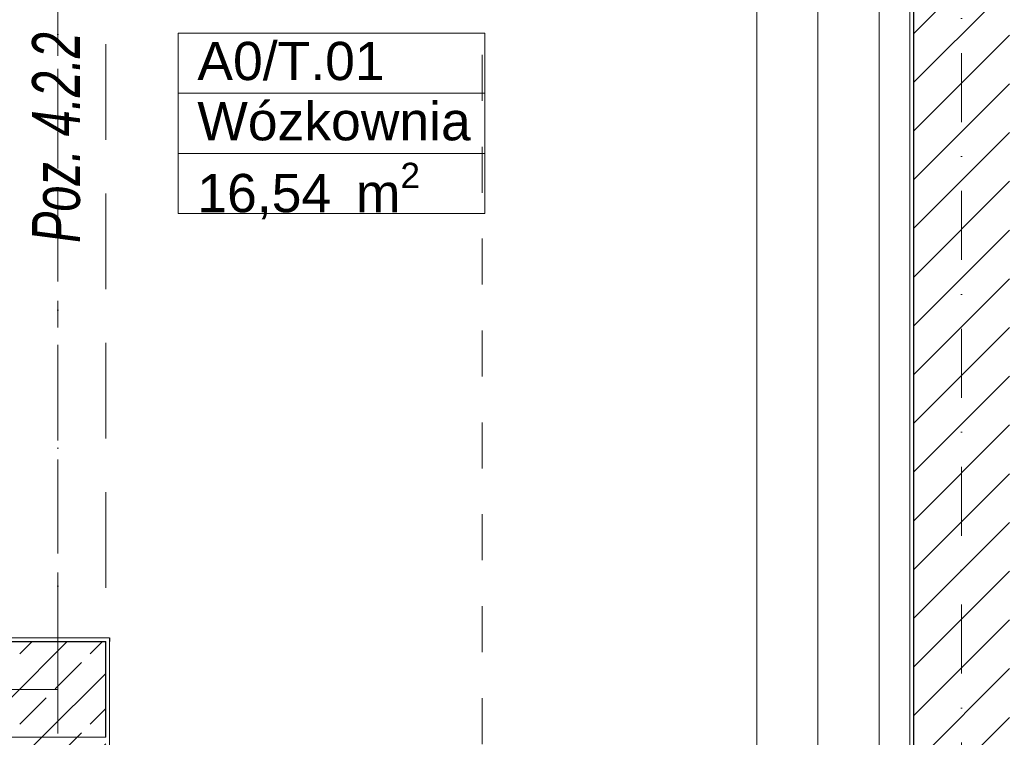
# Model space of a CAD drawing. Header units: millimetres. Extents: x -52968 to 399385, y -141133 to 110561.
# Tile 143 of 146: x 77905 to 80477, y -102208 to -100333. Entities that reach past the tile are written whole.
import ezdxf

# ---------------------------------------------------------------- set-up
doc = ezdxf.new("R2010")
doc.units = ezdxf.units.MM
for name, pattern in [('SIM-Wegliniec-21.07.2025-Parter$0$Kropki i Kreski', [360, 180, -90, 0, -90]), ('SIM-Wegliniec-21.07.2025-Parter$0$Przerywana', [240, 120, -120]), ('SIM-Wegliniec-21.07.2025-Parter$0$Przerywana długa', [390, 250, -140]), ('SIM-Wegliniec-21.07.2025-Parter$0$Przerywana podwójnie', [295, 125, -50, 70, -50])]:
    doc.linetypes.add(name, pattern=pattern)
doc.layers.add('_xref', color=250, linetype='Continuous')
for name, color, linetype, lineweight in [('SIM-Wegliniec-21.07.2025-Parter$0$A-Przekroje_Nr_pióra__5', 250, 'Continuous', 0), ('SIM-Wegliniec-21.07.2025-Parter$0$Nowe_--EL_przebicia_Nr_pióra__60', 250, 'Continuous', 0), ('SIM-Wegliniec-21.07.2025-Parter$0$Nowe_A-Belki-Wieniec_Nr_pióra__69', 250, 'Continuous', 0), ('SIM-Wegliniec-21.07.2025-Parter$0$Nowe_A-Belki-Wieniec_Nr_pióra__90', 250, 'Continuous', 0), ('SIM-Wegliniec-21.07.2025-Parter$0$Nowe_A-Konstrukcja Opis_Nr_pióra__58', 250, 'Continuous', 0), ('SIM-Wegliniec-21.07.2025-Parter$0$Nowe_A-Osi_Nr_pióra__20', 250, 'Continuous', 0), ('SIM-Wegliniec-21.07.2025-Parter$0$Nowe_A-Strefy-Parter_Nr_pióra__94', 250, 'Continuous', 0), ('SIM-Wegliniec-21.07.2025-Parter$0$Nowe_A-Ściany-Konstrukcyjne', 250, 'Continuous', 0), ('SIM-Wegliniec-21.07.2025-Parter$0$Nowe_A-Ściany-Konstrukcyjne_Nr_pióra__27', 250, 'Continuous', 0), ('SIM-Wegliniec-21.07.2025-Parter$0$Nowe_A-Ściany-Konstrukcyjne_Nr_pióra__47', 250, 'Continuous', 0), ('SIM-Wegliniec-21.07.2025-Parter$0$Nowe_A-Ściany-Wewnętrzne', 250, 'Continuous', 0), ('SIM-Wegliniec-21.07.2025-Parter$0$Nowe_A-Ściany-Wewnętrzne_Nr_pióra__27', 250, 'Continuous', 0), ('SIM-Wegliniec-21.07.2025-Parter$0$Nowe_A-Ściany-Wewnętrzne_Nr_pióra__47', 250, 'Continuous', 0), ('SIM-Wegliniec-21.07.2025-Parter$0$Nowe_Metryczki pomieszczeń Archicada_Nr_pióra__6', 250, 'Continuous', 0)]:
    doc.layers.add(name, color=color, linetype=linetype, lineweight=lineweight)
doc.styles.add('SIM-Wegliniec-21.07.2025-Parter$0$STYL_AUTOMATYCZNY_2', font='arial.ttf')
doc.styles.add('SIM-Wegliniec-21.07.2025-Parter$0$STYL_AUTOMATYCZNY_6', font='arial.ttf', dxfattribs={"width": 0.7})
pattern_1 = [(45, (0, 0), (-91.92388, 91.92388), []), (45, (-45.96, 45.96), (-91.92388, 91.92388), [97.5, -32.5])]
pattern_2 = [(0, (0, 0), (0, 86.60254), [0, -50]), (0, (25, 43.3), (0, 86.60254), [0, -50])]

# ---------------------------------------------------------------- blocks, each defined once
blk = doc.blocks.new('SIM-Wegliniec-21.07.2025-Parter')
at = {"layer": 'SIM-Wegliniec-21.07.2025-Parter$0$Nowe_A-Ściany-Konstrukcyjne', "linetype": 'Continuous', "lineweight": 0, "true_color": 0x000000}
h = blk.add_hatch(dxfattribs=at)
h.set_pattern_fill('Tynk', color=18, style=0, pattern_type=2)
h.set_pattern_definition(pattern_2)
h.paths.add_polyline_path([(78130.1, -101947.6), (75390.1, -101947.6), (75390.1, -101957.6), (78130.1, -101957.6)])
h = blk.add_hatch(dxfattribs=at)
h.set_pattern_fill('Tynk', color=18, style=0, pattern_type=2)
h.set_pattern_definition(pattern_2)
h.paths.add_polyline_path([(78130.1, -101957.6), (78140.1, -101957.6), (78140.1, -101947.6)])
h = blk.add_hatch(dxfattribs=at)
h.set_pattern_fill('Tynk', color=18, style=0, pattern_type=2)
h.set_pattern_definition(pattern_2)
h.paths.add_polyline_path([(78130.1, -101947.6), (78130.1, -101957.6), (78140.1, -101947.6)])
at = {"layer": 'SIM-Wegliniec-21.07.2025-Parter$0$Nowe_A-Ściany-Konstrukcyjne', "linetype": 'Continuous', "lineweight": 0}
h = blk.add_hatch(dxfattribs=at)
h.set_pattern_fill('Beton_zbrojony', color=256, style=0, pattern_type=2)
h.set_pattern_definition(pattern_1)
h.paths.add_polyline_path([(77880.1, -102207.6), (78130.1, -102207.6), (78130.1, -101957.6)])
h = blk.add_hatch(dxfattribs=at)
h.set_pattern_fill('Beton_zbrojony', color=256, style=0, pattern_type=2)
h.set_pattern_definition(pattern_1)
h.paths.add_polyline_path([(77880.1, -101957.6), (77880.1, -102207.6), (78130.1, -101957.6)])
at = {"layer": 'SIM-Wegliniec-21.07.2025-Parter$0$Nowe_A-Ściany-Konstrukcyjne', "linetype": 'Continuous', "lineweight": 0, "true_color": 0x000000}
h = blk.add_hatch(dxfattribs=at)
h.set_pattern_fill('Tynk', color=18, style=0, pattern_type=2)
h.set_pattern_definition(pattern_2)
h.paths.add_polyline_path([(78140.1, -103447.6), (78140.1, -101957.6), (78130.1, -101957.6), (78130.1, -103447.6)])
at = {"layer": 'SIM-Wegliniec-21.07.2025-Parter$0$Nowe_A-Ściany-Konstrukcyjne', "linetype": 'Continuous', "lineweight": 0}
h = blk.add_hatch(dxfattribs=at)
h.set_pattern_fill('Beton_zbrojony', color=256, style=0, pattern_type=2)
h.set_pattern_definition(pattern_1)
h.paths.add_polyline_path([(77880.1, -102207.6), (77880.1, -104207.6), (78130.1, -104207.6), (78130.1, -102207.6)])
at = {"layer": 'SIM-Wegliniec-21.07.2025-Parter$0$Nowe_A-Ściany-Wewnętrzne', "linetype": 'Continuous', "lineweight": 0, "true_color": 0x000000}
h = blk.add_hatch(dxfattribs=at)
h.set_pattern_fill('Tynk', color=18, style=0, pattern_type=2)
h.set_pattern_definition(pattern_2)
h.paths.add_polyline_path([(80240.1, -103447.6), (80240.1, -99177.6), (80230.1, -99177.6), (80230.1, -103447.6)])
at = {"layer": 'SIM-Wegliniec-21.07.2025-Parter$0$Nowe_A-Ściany-Wewnętrzne', "linetype": 'Continuous', "lineweight": 0}
h = blk.add_hatch(dxfattribs=at)
h.set_pattern_fill('Bloczki_ceramiczne', color=256, style=0, pattern_type=2)
h.set_pattern_definition([(45, (0, 0), (-63.63961, 63.63961), [])])
h.paths.add_polyline_path([(80490.1, -103457.6), (80490.1, -99177.6), (80240.1, -99177.6), (80240.1, -103457.6)])
at = {"layer": 'SIM-Wegliniec-21.07.2025-Parter$0$A-Przekroje_Nr_pióra__5', "linetype": 'SIM-Wegliniec-21.07.2025-Parter$0$Przerywana', "lineweight": 13}
blk.add_line((79112.8, -97065.2), (79112.8, -119875.2), dxfattribs=at)
at = {"layer": 'SIM-Wegliniec-21.07.2025-Parter$0$Nowe_--EL_przebicia_Nr_pióra__60', "linetype": 'Continuous', "lineweight": 13, "flags": 128}
for points in [[(79830.1, -99257.6), (79830.1, -100096.6), (79830.1, -105387.5)], [(79990.1, -99257.6), (79990.1, -100096.6), (79990.1, -105387.5)], [(79990.1, -99257.6), (79990.1, -100096.6), (79990.1, -105387.5)], [(80150.1, -99257.6), (80150.1, -100096.6), (80150.1, -105387.5)]]:
    blk.add_lwpolyline(points, dxfattribs=at)
at = {"layer": 'SIM-Wegliniec-21.07.2025-Parter$0$Nowe_A-Belki-Wieniec_Nr_pióra__69', "linetype": 'SIM-Wegliniec-21.07.2025-Parter$0$Kropki i Kreski', "lineweight": 13}
for p, q in [((78005.1, -102082.6), (78005.1, -99042.6)), ((80365.1, -107442.6), (80365.1, -99042.6)), ((78005.1, -102082.6), (72005.1, -102082.6))]:
    blk.add_line(p, q, dxfattribs=at)
at = {"layer": 'SIM-Wegliniec-21.07.2025-Parter$0$Nowe_A-Belki-Wieniec_Nr_pióra__90', "linetype": 'SIM-Wegliniec-21.07.2025-Parter$0$Przerywana długa', "lineweight": 13}
for p, q in [((78130.1, -102207.6), (78130.1, -99167.6)), ((80240.1, -107317.6), (80240.1, -99167.6)), ((78130.1, -102207.6), (72130.1, -102207.6))]:
    blk.add_line(p, q, dxfattribs=at)
at = {"layer": 'SIM-Wegliniec-21.07.2025-Parter$0$Nowe_A-Osi_Nr_pióra__20', "linetype": 'SIM-Wegliniec-21.07.2025-Parter$0$Przerywana podwójnie', "lineweight": 13}
blk.add_line((78005.1, -95582.5), (78005.1, -117792.3), dxfattribs=at)
at = {"layer": 'SIM-Wegliniec-21.07.2025-Parter$0$Nowe_A-Strefy-Parter_Nr_pióra__94', "linetype": 'Continuous', "lineweight": 13, "flags": 128}
blk.add_lwpolyline([(75390.1, -99177.6), (75390.1, -101947.6), (78140.1, -101947.6), (78140.1, -103447.6), (80230.1, -103447.6), (80230.1, -99177.6)], close=True, dxfattribs=at)
at = {"layer": 'SIM-Wegliniec-21.07.2025-Parter$0$Nowe_A-Ściany-Konstrukcyjne_Nr_pióra__27', "linetype": 'Continuous', "lineweight": 25}
for p in [(75390.1, -101957.6), (78130.1, -102207.6), (78130.1, -102207.6)]:
    blk.add_line(p, (78130.1, -101957.6), dxfattribs=at)
at = {"layer": 'SIM-Wegliniec-21.07.2025-Parter$0$Nowe_A-Ściany-Konstrukcyjne_Nr_pióra__27', "linetype": 'Continuous', "lineweight": 25, "flags": 128}
blk.add_lwpolyline([(78140.1, -101947.6), (78140.1, -101957.6)], dxfattribs=at)
at = {"layer": 'SIM-Wegliniec-21.07.2025-Parter$0$Nowe_A-Ściany-Konstrukcyjne_Nr_pióra__47', "linetype": 'Continuous', "lineweight": 15, "flags": 128}
for points in [[(78140.1, -101947.6), (75390.1, -101947.6)], [(78140.1, -103447.6), (78140.1, -101957.6)]]:
    blk.add_lwpolyline(points, dxfattribs=at)
at = {"layer": 'SIM-Wegliniec-21.07.2025-Parter$0$Nowe_A-Ściany-Wewnętrzne_Nr_pióra__27', "linetype": 'Continuous', "lineweight": 25}
blk.add_line((80240.1, -103447.6), (80240.1, -99177.6), dxfattribs=at)
at = {"layer": 'SIM-Wegliniec-21.07.2025-Parter$0$Nowe_A-Ściany-Wewnętrzne_Nr_pióra__47', "linetype": 'Continuous', "lineweight": 15, "flags": 128}
blk.add_lwpolyline([(80230.1, -99177.6), (80230.1, -103447.6)], dxfattribs=at)
at = {"layer": 'SIM-Wegliniec-21.07.2025-Parter$0$Nowe_Metryczki pomieszczeń Archicada_Nr_pióra__6', "linetype": 'Continuous', "lineweight": 13}
for p, q in [((78319.2, -100368.5), (79120.3, -100368.5)), ((78319.2, -100525.6), (78319.2, -100368.5)), ((79120.3, -100368.5), (79120.3, -100525.6)), ((79120.3, -100525.6), (78319.2, -100525.6)), ((78319.2, -100525.6), (79120.3, -100525.6)), ((78319.2, -100682.8), (78319.2, -100525.6)), ((79120.3, -100525.6), (79120.3, -100682.8)), ((79120.3, -100682.8), (78319.2, -100682.8)), ((78319.2, -100682.8), (79120.3, -100682.8)), ((78319.2, -100839.9), (78319.2, -100682.8)), ((79120.3, -100682.8), (79120.3, -100839.9)), ((79120.3, -100839.9), (78319.2, -100839.9))]:
    blk.add_line(p, q, dxfattribs=at)
at = {"layer": 'SIM-Wegliniec-21.07.2025-Parter$0$Nowe_A-Konstrukcja Opis_Nr_pióra__58', "linetype": 'Continuous', "lineweight": 13, "insert": (78064.3, -100916.3), "char_height": 125, "attachment_point": 7, "rotation": 90, "style": 'SIM-Wegliniec-21.07.2025-Parter$0$STYL_AUTOMATYCZNY_6'}
blk.add_mtext('\\A1;{\\pql;\\fArial|b0|i1|c238|p0;\\W0.700000;Poz. 4.2.2}', dxfattribs=at)
at = {"layer": 'SIM-Wegliniec-21.07.2025-Parter$0$Nowe_Metryczki pomieszczeń Archicada_Nr_pióra__6', "lineweight": 13, "char_height": 100, "attachment_point": 1, "style": 'SIM-Wegliniec-21.07.2025-Parter$0$STYL_AUTOMATYCZNY_2'}
for s, insert in [('\\A1;{\\pql;\\pt0,2300;\\fArial|b0|i0|c238|p0;\\W1.000000;A0/T.01\\fArial|b0|i0|c238|p0;\\W1.000000;\\A1{\\H.66x;\\S^  ;}\\fArial|b0|i0|c238|p0;\\W1.000000;\\fArial|b0|i0|c238|p0;\\W1.000000;\\A1{\\H.66x;\\S^  ;}}', (78369.2, -100391.3)), ('\\A1;{\\pql;\\pt0,2300;\\fArial|b0|i0|c238|p0;\\W1.000000;Wózkownia\\fArial|b0|i0|c238|p0;\\W1.000000;\\A1{\\H.66x;\\S^  ;}\\fArial|b0|i0|c238|p0;\\W1.000000;\\fArial|b0|i0|c238|p0;\\W1.000000;\\A1{\\H.66x;\\S^  ;}}', (78369.2, -100548.5)), ('\\A1;{\\pql;\\pt0,2300;\\fArial|b0|i0|c238|p0;\\W1.000000;16,54\\fArial|b0|i0|c238|p0;\\W1.000000;\\A1{\\H.66x;\\S^  ;}\\fArial|b0|i0|c238|p0;\\W1.000000; m\\fArial|b0|i0|c238|p0;\\W1.000000;\\A1{\\H.66x;\\S2^  ;}}', (78369.2, -100707.1))]:
    blk.add_mtext(s, dxfattribs=dict(at, insert=insert))

msp = doc.modelspace()

# ---------------------------------------------------------------- block references
at = {"layer": '_xref'}
msp.add_blockref('SIM-Wegliniec-21.07.2025-Parter', (0, 0), dxfattribs=at)

doc.saveas('drawing.dxf')
